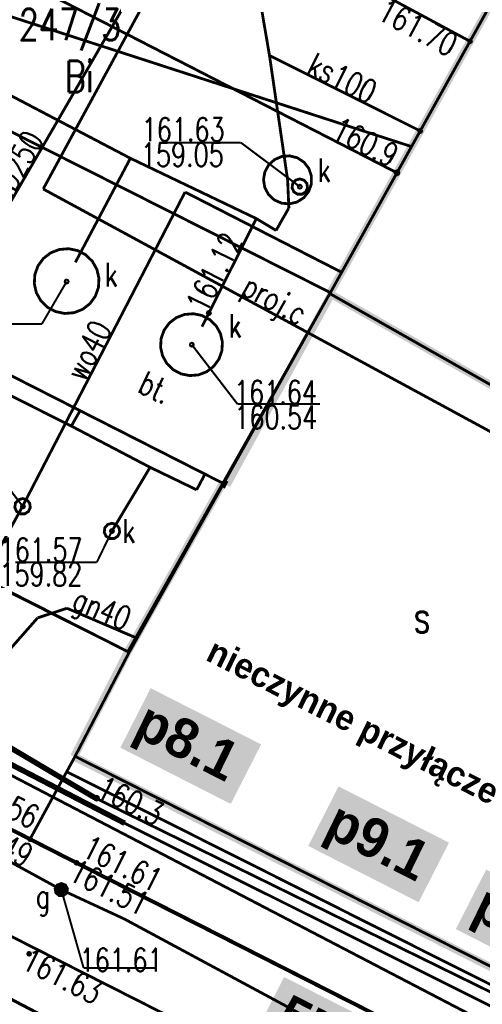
# Model space of a CAD drawing. Extents: x 0 to 7432618, y -40 to 5712028.
# Tile 23 of 165: x 7430476 to 7430490, y 5711647 to 5711679. Entities that reach past the tile are written whole.
import ezdxf
from ezdxf.enums import TextEntityAlignment as Align

# ---------------------------------------------------------------- set-up
doc = ezdxf.new("R2010")
doc.units = 0
doc.header["$MEASUREMENT"] = 0
doc.linetypes.add('0', pattern=[1.5, 1, -0.5])
doc.linetypes.add('2218', pattern=[1, 0.5, -0.5])
for name, color, linetype in [('Dzialki', 7, 'Continuous'), ('EGBB_E_T_0', 7, 'Continuous'), ('EGBB_L_0', 7, 'Continuous'), ('Numery_dzialek', 7, 'Continuous'), ('OTK_E_T_3', 7, 'Continuous'), ('OTK_L_0', 7, 'Continuous'), ('OTK_L_1', 7, 'Continuous'), ('OTK_L_2', 7, 'Continuous'), ('OTK_L_4', 7, 'Continuous'), ('OTR_T_0', 7, 'Continuous'), ('P_SUCP_E_T_0', 7, 'Continuous'), ('P_SUCP_L_0', 7, 'Continuous'), ('SUCP_L_0', 7, 'Continuous'), ('SUEP_L_0', 7, 'Continuous'), ('SUER_T_0', 7, 'Continuous'), ('SUG_E_T_4', 7, 'Continuous'), ('SUG_T_2', 7, 'Continuous'), ('SUGP_E_T_0', 7, 'Continuous'), ('SUGP_L_0', 7, 'Continuous'), ('SUGR_T_0', 7, 'Continuous'), ('SUK_E_T_4', 7, 'Continuous'), ('SUK_L_5', 7, 'Continuous'), ('SUK_T_3', 7, 'Continuous'), ('SUKP_E_T_0', 7, 'Continuous'), ('SUKP_L_0', 7, 'Continuous'), ('SUKR_T_0', 7, 'Continuous'), ('SUL_L_1', 7, 'Continuous'), ('SUP_E_T_1', 7, 'Continuous'), ('SUP_L_1', 7, 'Continuous'), ('SUP_T_0', 7, 'Continuous'), ('SUP_T_4', 7, 'Continuous'), ('SUTP_L_0', 7, 'Continuous'), ('SUWP_E_T_0', 7, 'Continuous'), ('SUWP_L_0', 7, 'Continuous'), ('SUWR_T_0', 7, 'Continuous'), ('Uzytki', 7, 'Continuous')]:
    doc.layers.add(name, color=color, linetype=linetype)
doc.layers.add('woda przyłącze', color=140, linetype='Continuous', lineweight=50)
doc.layers.add('woda sieć', color=150, linetype='Continuous', lineweight=70)
doc.styles.add('25', font='GOTHIC.TTF', dxfattribs={"oblique": 8, "height": 0.35})
doc.styles.add('STYL_ARIAL', font='simplex', dxfattribs={"width": 0.75, "oblique": 0.1})

msp = doc.modelspace()

# ---------------------------------------------------------------- hatches: boundary and pattern name
at = {"layer": 'woda sieć', "linetype": 'ByBlock'}
for points in [[(7430483.372, 5711655.473), (7430479.839, 5711657.273), (7430478.868, 5711655.367), (7430482.401, 5711653.567)], [(7430489.383, 5711652.328), (7430485.85, 5711654.128), (7430484.879, 5711652.222), (7430488.412, 5711650.422)], [(7430494.908, 5711649.259), (7430490.573, 5711651.467), (7430489.602, 5711649.561), (7430493.937, 5711647.353)]]:
    msp.add_hatch(color=256, dxfattribs=at).paths.add_polyline_path(points)
at = {"layer": 'woda sieć', "linetype": 'ByBlock', "true_color": 0x000000}
msp.add_hatch(color=18, dxfattribs=at).paths.add_polyline_path([(7430486.606, 5711646.755), (7430484.107, 5711648.028), (7430483.136, 5711646.122), (7430485.635, 5711644.849)])

# ---------------------------------------------------------------- linework, layer by layer
at = {"layer": 'Dzialki', "color": 18, "true_color": 0x000000, "const_width": 0.09}
for points in [[(7430485.57, 5711669.9), (7430479.15, 5711658.42)], [(7430492.76, 5711665.82), (7430485.57, 5711669.9)], [(7430460.47, 5711667.89), (7430479.15, 5711658.42)], [(7430479.15, 5711658.42), (7430477.42, 5711655.09)], [(7430477.42, 5711655.09), (7430502.42, 5711642.45)]]:
    msp.add_lwpolyline(points, dxfattribs=at)
at = {"layer": 'EGBB_L_0', "color": 18, "true_color": 0x000000, "const_width": 0.25}
for points in [[(7430491.258, 5711680.136), (7430485.588, 5711669.931)], [(7430482.27, 5711663.77), (7430485.612, 5711669.876)], [(7430485.588, 5711669.931), (7430485.63, 5711669.91)], [(7430485.63, 5711669.91), (7430485.612, 5711669.876)], [(7430485.612, 5711669.876), (7430492.75, 5711665.82)], [(7430482.149, 5711663.831), (7430479.11, 5711658.44)], [(7430482.149, 5711663.831), (7430482.27, 5711663.77)], [(7430479.11, 5711658.44), (7430477.385, 5711655.078)], [(7430477.385, 5711655.078), (7430491.334, 5711648.032)]]:
    msp.add_lwpolyline(points, dxfattribs=at)
at = {"layer": 'OTK_L_0', "color": 18, "linetype": '0', "true_color": 0x000000, "const_width": 0.09}
for points in [[(7430475.979, 5711652.44), (7430457.499, 5711661.854)], [(7430477.47, 5711651.68), (7430475.979, 5711652.44)], [(7430512.64, 5711633.82), (7430477.47, 5711651.68)]]:
    msp.add_lwpolyline(points, dxfattribs=at)
at = {"layer": 'OTK_L_1', "color": 18, "true_color": 0x000000, "const_width": 0.125}
for points in [[(7430451.05, 5711665.14), (7430477.47, 5711651.68)], [(7430477.47, 5711651.68), (7430512.64, 5711633.82)]]:
    msp.add_lwpolyline(points, dxfattribs=at)
at = {"layer": 'OTK_L_2', "color": 18, "linetype": '0', "true_color": 0x000000, "const_width": 0.09}
for points in [[(7430504.053, 5711641.082), (7430477.152, 5711654.598)], [(7430475.979, 5711652.44), (7430477.47, 5711651.68)], [(7430477.47, 5711651.68), (7430502.826, 5711638.804)]]:
    msp.add_lwpolyline(points, dxfattribs=at)
at = {"layer": 'OTK_L_4', "color": 18, "linetype": '0', "true_color": 0x000000, "const_width": 0.09}
for points in [[(7430490.056, 5711677.974), (7430481.955, 5711682.334)], [(7430490.056, 5711677.974), (7430481.955, 5711682.334)], [(7430491.258, 5711680.136), (7430490.056, 5711677.974)], [(7430485.588, 5711669.931), (7430490.056, 5711677.974)], [(7430472.7, 5711676.43), (7430477.456, 5711674.032)], [(7430472.7, 5711676.43), (7430485.588, 5711669.931)], [(7430477.456, 5711674.032), (7430485.588, 5711669.931)], [(7430482.149, 5711663.831), (7430469.54, 5711670.24)], [(7430482.149, 5711663.831), (7430469.54, 5711670.24)], [(7430485.588, 5711669.931), (7430482.149, 5711663.831)], [(7430466.603, 5711664.727), (7430479.11, 5711658.44)], [(7430479.11, 5711658.44), (7430482.149, 5711663.831)], [(7430457.499, 5711661.854), (7430475.979, 5711652.44)], [(7430477.42, 5711655.09), (7430479.15, 5711658.42)], [(7430477.152, 5711654.598), (7430477.42, 5711655.09)], [(7430475.979, 5711652.44), (7430477.152, 5711654.598)]]:
    msp.add_lwpolyline(points, dxfattribs=at)
at = {"layer": 'OTR_T_0', "color": 18, "true_color": 0x000000, "const_width": 0.09}
for points in [[(7430490.056, 5711678.019), (7430490.088, 5711678.005), (7430490.101, 5711677.974), (7430490.088, 5711677.942), (7430490.056, 5711677.929), (7430490.025, 5711677.942), (7430490.011, 5711677.974), (7430490.025, 5711678.005), (7430490.056, 5711678.019)], [(7430475.979, 5711652.485), (7430476.011, 5711652.471), (7430476.024, 5711652.44), (7430476.011, 5711652.408), (7430475.979, 5711652.395), (7430475.947, 5711652.408), (7430475.934, 5711652.44), (7430475.947, 5711652.471), (7430475.979, 5711652.485)], [(7430477.47, 5711651.725), (7430477.502, 5711651.712), (7430477.515, 5711651.68), (7430477.502, 5711651.648), (7430477.47, 5711651.635), (7430477.438, 5711651.648), (7430477.425, 5711651.68), (7430477.438, 5711651.712), (7430477.47, 5711651.725)], [(7430477.47, 5711651.725), (7430477.502, 5711651.712), (7430477.515, 5711651.68), (7430477.502, 5711651.648), (7430477.47, 5711651.635), (7430477.438, 5711651.648), (7430477.425, 5711651.68), (7430477.438, 5711651.712), (7430477.47, 5711651.725)], [(7430475.95, 5711648.815), (7430475.982, 5711648.802), (7430475.995, 5711648.77), (7430475.982, 5711648.738), (7430475.95, 5711648.725), (7430475.918, 5711648.738), (7430475.905, 5711648.77), (7430475.918, 5711648.802), (7430475.95, 5711648.815)]]:
    msp.add_lwpolyline(points, dxfattribs=at)
at = {"layer": 'P_SUCP_L_0', "color": 6, "linetype": '0', "true_color": 0xed00ed, "const_width": 0.09}
for points in [[(7430481.46, 5711682.57), (7430476.4, 5711673.247)], [(7430476.4, 5711673.247), (7430495.172, 5711663.058)]]:
    msp.add_lwpolyline(points, dxfattribs=at)
at = {"layer": 'SUCP_L_0', "color": 6, "true_color": 0xed00ed, "const_width": 0.09}
msp.add_lwpolyline([(7430458.135, 5711684.356), (7430488.184, 5711674.604)], dxfattribs=at)
at = {"layer": 'SUEP_L_0', "color": 1, "true_color": 0xff0000, "const_width": 0.09}
for points in [[(7430468.74, 5711683.51), (7430487.718, 5711673.765)], [(7430478.06, 5711653.76), (7430474.4, 5711655.93)], [(7430494.9, 5711645.49), (7430478.06, 5711653.76)]]:
    msp.add_lwpolyline(points, dxfattribs=at)
at = {"layer": 'SUER_T_0', "color": 1, "true_color": 0xff0000, "const_width": 0.09}
for points in [[(7430487.718, 5711673.828), (7430487.762, 5711673.809), (7430487.78, 5711673.765), (7430487.762, 5711673.721), (7430487.718, 5711673.703), (7430487.674, 5711673.721), (7430487.655, 5711673.765), (7430487.674, 5711673.809), (7430487.718, 5711673.828)], [(7430478.11, 5711653.812), (7430478.154, 5711653.794), (7430478.173, 5711653.75), (7430478.154, 5711653.706), (7430478.11, 5711653.688), (7430478.066, 5711653.706), (7430478.048, 5711653.75), (7430478.066, 5711653.794), (7430478.11, 5711653.812)]]:
    msp.add_lwpolyline(points, dxfattribs=at)
at = {"layer": 'SUG_T_2', "color": 56, "true_color": 0x808000, "const_width": 0.09}
for points in [[(7430476.98, 5711651.02), (7430477.109, 5711650.973), (7430477.177, 5711650.855), (7430477.153, 5711650.72), (7430477.048, 5711650.632), (7430476.912, 5711650.632), (7430476.807, 5711650.72), (7430476.783, 5711650.855), (7430476.851, 5711650.973), (7430476.98, 5711651.02)], [(7430476.98, 5711650.995), (7430477.093, 5711650.954), (7430477.152, 5711650.85), (7430477.132, 5711650.732), (7430477.04, 5711650.656), (7430476.92, 5711650.656), (7430476.828, 5711650.732), (7430476.808, 5711650.85), (7430476.867, 5711650.954), (7430476.98, 5711650.995)], [(7430476.98, 5711650.97), (7430477.086, 5711650.926), (7430477.13, 5711650.82), (7430477.086, 5711650.714), (7430476.98, 5711650.67), (7430476.874, 5711650.714), (7430476.83, 5711650.82), (7430476.874, 5711650.926), (7430476.98, 5711650.97)], [(7430476.98, 5711650.945), (7430477.068, 5711650.908), (7430477.105, 5711650.82), (7430477.068, 5711650.732), (7430476.98, 5711650.695), (7430476.892, 5711650.732), (7430476.855, 5711650.82), (7430476.892, 5711650.908), (7430476.98, 5711650.945)], [(7430476.98, 5711650.92), (7430477.051, 5711650.891), (7430477.08, 5711650.82), (7430477.051, 5711650.749), (7430476.98, 5711650.72), (7430476.909, 5711650.749), (7430476.88, 5711650.82), (7430476.909, 5711650.891), (7430476.98, 5711650.92)], [(7430476.98, 5711650.895), (7430477.033, 5711650.873), (7430477.055, 5711650.82), (7430477.033, 5711650.767), (7430476.98, 5711650.745), (7430476.927, 5711650.767), (7430476.905, 5711650.82), (7430476.927, 5711650.873), (7430476.98, 5711650.895)], [(7430476.98, 5711650.87), (7430477.015, 5711650.855), (7430477.03, 5711650.82), (7430477.015, 5711650.785), (7430476.98, 5711650.77), (7430476.945, 5711650.785), (7430476.93, 5711650.82), (7430476.945, 5711650.855), (7430476.98, 5711650.87)], [(7430476.98, 5711650.845), (7430476.998, 5711650.838), (7430477.005, 5711650.82), (7430476.998, 5711650.802), (7430476.98, 5711650.795), (7430476.962, 5711650.802), (7430476.955, 5711650.82), (7430476.962, 5711650.838), (7430476.98, 5711650.845)], [(7430476.98, 5711650.827), (7430476.985, 5711650.825), (7430476.987, 5711650.82), (7430476.985, 5711650.815), (7430476.98, 5711650.813), (7430476.975, 5711650.815), (7430476.973, 5711650.82), (7430476.975, 5711650.825), (7430476.98, 5711650.827)]]:
    msp.add_lwpolyline(points, dxfattribs=at)
at = {"layer": 'SUGP_L_0', "color": 56, "true_color": 0x808000, "const_width": 0.09}
for points in [[(7430476.22, 5711659.52), (7430477.16, 5711659.83)], [(7430477.16, 5711659.83), (7430479.362, 5711658.887)], [(7430475.34, 5711658.52), (7430476.22, 5711659.52)], [(7430473.182, 5711652.899), (7430476.98, 5711650.82)], [(7430476.98, 5711650.82), (7430478.995, 5711649.886)], [(7430486.932, 5711645.609), (7430478.995, 5711649.886)]]:
    msp.add_lwpolyline(points, dxfattribs=at)
at = {"layer": 'SUGR_T_0', "color": 56, "true_color": 0x808000, "const_width": 0.065}
for points in [[(7430476.98, 5711650.883), (7430477.024, 5711650.864), (7430477.043, 5711650.82), (7430477.024, 5711650.776), (7430476.98, 5711650.758), (7430476.936, 5711650.776), (7430476.918, 5711650.82), (7430476.936, 5711650.864), (7430476.98, 5711650.883)], [(7430476.98, 5711650.82), (7430477.692, 5711648.321)], [(7430477.692, 5711648.321), (7430479.999, 5711648.321)]]:
    msp.add_lwpolyline(points, dxfattribs=at)
at = {"layer": 'SUK_L_5', "color": 36, "true_color": 0x803300, "const_width": 0.09}
for points in [[(7430476.327, 5711669.667), (7430476.182, 5711669.925), (7430476.116, 5711670.213), (7430476.133, 5711670.508), (7430476.233, 5711670.786), (7430476.407, 5711671.025), (7430476.641, 5711671.205), (7430476.916, 5711671.311), (7430477.211, 5711671.336), (7430477.5, 5711671.277), (7430477.762, 5711671.139), (7430477.973, 5711670.933), (7430478.118, 5711670.675), (7430478.184, 5711670.387), (7430478.167, 5711670.092), (7430478.067, 5711669.814), (7430477.893, 5711669.575), (7430477.659, 5711669.395), (7430477.384, 5711669.288), (7430477.089, 5711669.264), (7430476.8, 5711669.323), (7430476.538, 5711669.461), (7430476.327, 5711669.667)], [(7430480.358, 5711667.66), (7430480.22, 5711667.906), (7430480.156, 5711668.182), (7430480.173, 5711668.463), (7430480.268, 5711668.729), (7430480.435, 5711668.958), (7430480.658, 5711669.13), (7430480.922, 5711669.232), (7430481.203, 5711669.255), (7430481.48, 5711669.199), (7430481.729, 5711669.067), (7430481.932, 5711668.87), (7430482.07, 5711668.624), (7430482.134, 5711668.348), (7430482.117, 5711668.066), (7430482.022, 5711667.801), (7430481.855, 5711667.572), (7430481.632, 5711667.4), (7430481.368, 5711667.298), (7430481.087, 5711667.275), (7430480.81, 5711667.331), (7430480.561, 5711667.463), (7430480.358, 5711667.66)]]:
    msp.add_lwpolyline(points, dxfattribs=at)
at = {"layer": 'SUK_T_3', "color": 36, "true_color": 0x803300, "const_width": 0.09}
msp.add_lwpolyline([(7430478.6, 5711662.55), (7430478.735, 5711662.51), (7430478.827, 5711662.404), (7430478.848, 5711662.264), (7430478.789, 5711662.136), (7430478.67, 5711662.06), (7430478.53, 5711662.06), (7430478.411, 5711662.136), (7430478.353, 5711662.264), (7430478.373, 5711662.404), (7430478.465, 5711662.51), (7430478.6, 5711662.55)], dxfattribs=at)
at = {"layer": 'SUKP_L_0', "color": 36, "true_color": 0x803300, "const_width": 0.09}
for points in [[(7430482.204, 5711684.66), (7430471.066, 5711665.421)], [(7430483.64, 5711677.52), (7430482.44, 5711684.542)], [(7430484.22, 5711673.54), (7430483.64, 5711677.52)], [(7430483.64, 5711677.52), (7430488.462, 5711675.105)], [(7430475.13, 5711676.36), (7430479.19, 5711674.23)], [(7430479.19, 5711674.23), (7430477.43, 5711670.9)], [(7430479.19, 5711674.23), (7430483.22, 5711672.3)], [(7430484.26, 5711672.64), (7430484.22, 5711673.54)], [(7430483.85, 5711671.92), (7430484.26, 5711672.64)], [(7430483.22, 5711672.3), (7430481.48, 5711668.84)], [(7430483.22, 5711672.3), (7430483.85, 5711671.92)], [(7430477.3, 5711665.66), (7430473.26, 5711667.69)], [(7430477.3, 5711665.66), (7430477.581, 5711666.153)], [(7430479.82, 5711664.34), (7430477.3, 5711665.66)], [(7430478.6, 5711662.3), (7430479.82, 5711664.34)], [(7430481.31, 5711663.62), (7430479.82, 5711664.34)], [(7430481.576, 5711664.123), (7430481.31, 5711663.62)], [(7430490.955, 5711641.432), (7430466.36, 5711653.9)]]:
    msp.add_lwpolyline(points, dxfattribs=at)
at = {"layer": 'SUKR_T_0', "color": 36, "true_color": 0x803300, "const_width": 0.065}
for points in [[(7430488.462, 5711675.167), (7430488.506, 5711675.149), (7430488.525, 5711675.105), (7430488.506, 5711675.06), (7430488.462, 5711675.042), (7430488.418, 5711675.06), (7430488.4, 5711675.105), (7430488.418, 5711675.149), (7430488.462, 5711675.167)], [(7430480.117, 5711674.732), (7430482.723, 5711674.732)], [(7430484.61, 5711673.32), (7430482.723, 5711674.732)], [(7430484.61, 5711673.383), (7430484.654, 5711673.364), (7430484.673, 5711673.32), (7430484.654, 5711673.276), (7430484.61, 5711673.258), (7430484.566, 5711673.276), (7430484.548, 5711673.32), (7430484.566, 5711673.364), (7430484.61, 5711673.383)], [(7430477.15, 5711670.285), (7430476.36, 5711668.931)], [(7430477.15, 5711670.348), (7430477.194, 5711670.329), (7430477.213, 5711670.285), (7430477.194, 5711670.241), (7430477.15, 5711670.223), (7430477.106, 5711670.241), (7430477.088, 5711670.285), (7430477.106, 5711670.329), (7430477.15, 5711670.348)], [(7430481.7, 5711669.339), (7430481.744, 5711669.321), (7430481.762, 5711669.277), (7430481.744, 5711669.232), (7430481.7, 5711669.214), (7430481.655, 5711669.232), (7430481.637, 5711669.277), (7430481.655, 5711669.321), (7430481.7, 5711669.339)], [(7430473.754, 5711668.931), (7430476.36, 5711668.931)], [(7430481.155, 5711668.327), (7430481.199, 5711668.309), (7430481.218, 5711668.265), (7430481.199, 5711668.221), (7430481.155, 5711668.202), (7430481.111, 5711668.221), (7430481.093, 5711668.265), (7430481.111, 5711668.309), (7430481.155, 5711668.327)], [(7430481.155, 5711668.265), (7430482.618, 5711666.362)], [(7430482.618, 5711666.362), (7430485.251, 5711666.362)], [(7430478.6, 5711662.3), (7430478.115, 5711661.3)], [(7430478.6, 5711662.362), (7430478.644, 5711662.344), (7430478.662, 5711662.3), (7430478.644, 5711662.256), (7430478.6, 5711662.237), (7430478.556, 5711662.256), (7430478.537, 5711662.3), (7430478.556, 5711662.344), (7430478.6, 5711662.362)], [(7430475.509, 5711661.3), (7430478.115, 5711661.3)]]:
    msp.add_lwpolyline(points, dxfattribs=at)
at = {"layer": 'SUL_L_1', "color": 18, "true_color": 0x000000, "const_width": 0.175}
for points in [[(7430455.031, 5711665.367), (7430479.006, 5711652.949)], [(7430474.4, 5711655.93), (7430478.06, 5711653.76)]]:
    msp.add_lwpolyline(points, dxfattribs=at)
at = {"layer": 'SUP_L_1', "color": 36, "true_color": 0x803300, "const_width": 0.09}
msp.add_lwpolyline([(7430483.609, 5711673.07), (7430483.489, 5711673.294), (7430483.449, 5711673.545), (7430483.492, 5711673.795), (7430483.614, 5711674.017), (7430483.802, 5711674.188), (7430484.035, 5711674.289), (7430484.288, 5711674.308), (7430484.534, 5711674.244), (7430484.746, 5711674.104), (7430484.9, 5711673.903), (7430484.981, 5711673.662), (7430484.98, 5711673.408), (7430484.896, 5711673.169), (7430484.739, 5711672.97), (7430484.526, 5711672.832), (7430484.279, 5711672.771), (7430484.026, 5711672.794), (7430483.794, 5711672.897), (7430483.609, 5711673.07)], dxfattribs=at)
at = {"layer": 'SUP_T_0', "color": 5, "true_color": 0x0000ff, "const_width": 0.09}
msp.add_lwpolyline([(7430475.74, 5711663.34), (7430475.875, 5711663.3), (7430475.967, 5711663.194), (7430475.987, 5711663.054), (7430475.929, 5711662.926), (7430475.81, 5711662.85), (7430475.67, 5711662.85), (7430475.551, 5711662.926), (7430475.492, 5711663.054), (7430475.513, 5711663.194), (7430475.605, 5711663.3), (7430475.74, 5711663.34)], dxfattribs=at)
at = {"layer": 'SUP_T_4', "color": 18, "true_color": 0x000000, "const_width": 0.09}
msp.add_lwpolyline([(7430484.61, 5711673.57), (7430484.745, 5711673.53), (7430484.837, 5711673.424), (7430484.857, 5711673.284), (7430484.799, 5711673.156), (7430484.68, 5711673.08), (7430484.54, 5711673.08), (7430484.421, 5711673.156), (7430484.362, 5711673.284), (7430484.383, 5711673.424), (7430484.475, 5711673.53), (7430484.61, 5711673.57)], dxfattribs=at)
at = {"layer": 'SUTP_L_0', "color": 30, "true_color": 0xff9100, "const_width": 0.09}
for points in [[(7430479.006, 5711652.949), (7430455.031, 5711665.367)], [(7430493.74, 5711644.91), (7430466.48, 5711659.12)], [(7430501.753, 5711641.584), (7430479.006, 5711652.949)]]:
    msp.add_lwpolyline(points, dxfattribs=at)
at = {"layer": 'SUWP_L_0', "color": 5, "true_color": 0x0000ff, "const_width": 0.09}
for points in [[(7430475.74, 5711663.09), (7430480.94, 5711673.15)], [(7430480.94, 5711673.15), (7430485.948, 5711670.581)], [(7430474.478, 5711660.788), (7430475.74, 5711663.09)]]:
    msp.add_lwpolyline(points, dxfattribs=at)
at = {"layer": 'SUWR_T_0', "color": 5, "true_color": 0x0000ff, "const_width": 0.065}
for points in [[(7430475.75, 5711663.09), (7430474.666, 5711664.485)], [(7430475.75, 5711663.152), (7430475.794, 5711663.134), (7430475.812, 5711663.09), (7430475.794, 5711663.046), (7430475.75, 5711663.027), (7430475.706, 5711663.046), (7430475.688, 5711663.09), (7430475.706, 5711663.134), (7430475.75, 5711663.152)]]:
    msp.add_lwpolyline(points, dxfattribs=at)
at = {"layer": 'Uzytki', "color": 96, "linetype": '2218', "true_color": 0x008000, "const_width": 0.09}
for points in [[(7430479.15, 5711658.42), (7430485.57, 5711669.9)], [(7430485.57, 5711669.9), (7430492.76, 5711665.82)], [(7430462.69, 5711666.76), (7430479.15, 5711658.42)], [(7430479.15, 5711658.42), (7430477.42, 5711655.09)], [(7430477.42, 5711655.09), (7430502.42, 5711642.45)]]:
    msp.add_lwpolyline(points, dxfattribs=at)
at = {"layer": 'woda sieć', "linetype": 'ByBlock'}
msp.add_lwpolyline([(7430431.278, 5711669.42), (7430434.287, 5711667.928), (7430445.875, 5711662.16), (7430458.06, 5711656.094), (7430458.51, 5711655.87), (7430466.178, 5711652.052), (7430472.614, 5711648.754), (7430478.625, 5711645.609), (7430489.122, 5711640.303), (7430494.404, 5711637.639), (7430502.868, 5711633.381), (7430508.886, 5711630.388), (7430536.283, 5711616.268), (7430539.606, 5711614.594), (7430552.541, 5711608.054), (7430564.779, 5711601.79), (7430572.726, 5711597.718), (7430584.696, 5711591.587), (7430634.227, 5711565.801), (7430646.099, 5711559.831), (7430664.645, 5711550.495), (7430676.16, 5711544.687), (7430700.274, 5711532.14), (7430700.644, 5711531.954)], dxfattribs=at)

# ---------------------------------------------------------------- texts
at = {"layer": 'EGBB_E_T_0', "color": 18, "true_color": 0x000000, "style": 'STYL_ARIAL', "width": 0.75}
msp.add_text('s', height=1, dxfattribs=at).set_placement((7430488.522, 5711659.55), align=Align.MIDDLE_CENTER)
at = {"layer": 'Numery_dzialek', "color": 18, "true_color": 0x000000, "style": 'STYL_ARIAL', "width": 0.75}
msp.add_text('247/3', height=1, dxfattribs=at).set_placement((7430475.617, 5711679.009), align=Align.TOP_LEFT)
at = {"layer": 'OTK_E_T_3', "color": 18, "true_color": 0x000000, "style": 'STYL_ARIAL', "width": 0.75}
msp.add_text('bt.', height=0.75, rotation=334.854, dxfattribs=at).set_placement((7430479.99, 5711666.898), align=Align.MIDDLE_CENTER)
at = {"layer": 'OTR_T_0', "color": 18, "true_color": 0x000000, "style": 'STYL_ARIAL', "width": 0.75}
msp.add_text('161.70', height=0.75, rotation=331.7738, dxfattribs=at).set_placement((7430489.734, 5711678.12), align=Align.TOP_RIGHT)
for s, rotation, p in [('161.56', 333, (7430473.549, 5711653.751)), ('161.61', 333.2, (7430477.489, 5711651.717))]:
    msp.add_text(s, height=0.75, rotation=rotation, dxfattribs=at).set_placement(p, align=Align.BOTTOM_LEFT)
for s, p in [('161.51', (7430477.504, 5711651.827)), ('161.63', (7430476.003, 5711648.996))]:
    msp.add_text(s, height=0.75, rotation=333.2, dxfattribs=at).set_placement(p, align=Align.TOP_LEFT)
at = {"layer": 'P_SUCP_E_T_0', "color": 6, "true_color": 0xed00ed, "style": 'STYL_ARIAL', "width": 0.75}
msp.add_text('proj.c', height=0.75, rotation=331.144, dxfattribs=at).set_placement((7430483.813, 5711669.711), align=Align.MIDDLE_CENTER)
at = {"layer": 'SUER_T_0', "color": 1, "true_color": 0xff0000, "style": 'STYL_ARIAL', "width": 0.75}
msp.add_text('160.9', height=0.75, rotation=332.8402, dxfattribs=at).set_placement((7430487.677, 5711674.254), align=Align.MIDDLE_RIGHT)
msp.add_text('160.3', height=0.75, rotation=333.6062, dxfattribs=at).set_placement((7430478.22, 5711654.15), align=Align.MIDDLE_LEFT)
at = {"layer": 'SUG_E_T_4', "color": 56, "true_color": 0x808000, "style": 'STYL_ARIAL', "width": 0.75}
msp.add_text('g', height=0.75, dxfattribs=at).set_placement((7430476.169, 5711650.015), align=Align.BOTTOM_LEFT)
at = {"layer": 'SUGP_E_T_0', "color": 56, "true_color": 0x808000, "style": 'STYL_ARIAL', "width": 0.75}
msp.add_text('gn40', height=0.75, rotation=336.8216, dxfattribs=at).set_placement((7430478.283, 5711659.812), align=Align.MIDDLE_CENTER)
at = {"layer": 'SUGR_T_0', "color": 56, "true_color": 0x808000, "style": 'STYL_ARIAL', "width": 0.75}
msp.add_text('160.49', height=0.75, rotation=331.3108, dxfattribs=at).set_placement((7430473.652, 5711653.112), align=Align.MIDDLE_LEFT)
msp.add_text('161.61', height=0.75, dxfattribs=at).set_placement((7430477.567, 5711648.574), align=Align.MIDDLE_LEFT)
at = {"layer": 'SUK_E_T_4', "color": 36, "true_color": 0x803300, "style": 'STYL_ARIAL', "width": 0.75}
for p in [(7430478.374, 5711669.907), (7430482.337, 5711668.268), (7430478.937, 5711661.701)]:
    msp.add_text('k', height=0.75, dxfattribs=at).set_placement(p, align=Align.BOTTOM_LEFT)
at = {"layer": 'SUKP_E_T_0', "color": 36, "true_color": 0x803300, "style": 'STYL_ARIAL', "width": 0.75}
msp.add_text('ks100', height=0.75, rotation=333.559, dxfattribs=at).set_placement((7430484.957, 5711677.299), align=Align.MIDDLE_LEFT)
msp.add_text('ksD250', height=0.75, rotation=59.9314, dxfattribs=at).set_placement((7430475.435, 5711673.805), align=Align.MIDDLE_CENTER)
at = {"layer": 'SUKR_T_0', "color": 36, "true_color": 0x803300, "style": 'STYL_ARIAL', "width": 0.75}
for s, p in [('161.63', (7430479.554, 5711675.528)), ('159.05', (7430479.526, 5711674.72)), ('161.64', (7430482.508, 5711667.117)), ('160.54', (7430482.514, 5711666.318)), ('161.57', (7430475.008, 5711662.073)), ('159.82', (7430475.001, 5711661.293))]:
    msp.add_text(s, height=0.75, dxfattribs=at).set_placement(p, align=Align.TOP_LEFT)
msp.add_text('161.12', height=0.75, rotation=63.3026, dxfattribs=at).set_placement((7430481.273, 5711669.392), align=Align.MIDDLE_LEFT)
at = {"layer": 'SUP_E_T_1', "color": 18, "true_color": 0x000000, "style": 'STYL_ARIAL', "width": 0.75}
msp.add_text('k', height=0.75, dxfattribs=at).set_placement((7430485.187, 5711673.251), align=Align.BOTTOM_LEFT)
at = {"layer": 'SUWP_E_T_0', "color": 5, "true_color": 0x0000ff, "style": 'STYL_ARIAL', "width": 0.75}
msp.add_text('wo40', height=0.75, rotation=62.6656, dxfattribs=at).set_placement((7430477.843, 5711668.078), align=Align.MIDDLE_CENTER)
at = {"layer": 'Uzytki', "color": 96, "true_color": 0x008000, "style": 'STYL_ARIAL', "width": 0.75}
msp.add_text('Bi', height=1, dxfattribs=at).set_placement((7430477.554, 5711676.047), align=Align.BOTTOM_CENTER)
at = {"layer": 'woda przyłącze', "color": 0, "attachment_point": 1, "rotation": 333, "style": '25'}
for s, width, insert, char_height in [('\\pxqc;\\fCentury Gothic|b1|i0|c238;\\Q-1;nieczynne \\fCentury Gothic|b1|i0;przy\\fCentury Gothic|b1|i0|c238;łącze', 11.39702, (7430481.429, 5711659.153), 0.8), ('\\fCentury Gothic|b1|i0;\\Q-1;p8.1', 15.63873, (7430479.815, 5711656.91), 1.26), ('\\fCentury Gothic|b1|i0;\\Q-1;p9.1', 15.63873, (7430485.914, 5711653.719), 1.26), ('\\fCentury Gothic|b1|i0;\\Q-1;p10.1', 15.63873, (7430490.638, 5711651.058), 1.26), ('\\C3;\\fCentury Gothic|b1|i0;\\Q-1;57', 15.63873, (7430484.323, 5711647.505), 1.26)]:
    msp.add_mtext_dynamic_manual_height_columns(s, width=width, gutter_width=5, heights=[0], dxfattribs=dict(at, insert=insert, char_height=char_height))

doc.saveas('drawing.dxf')
